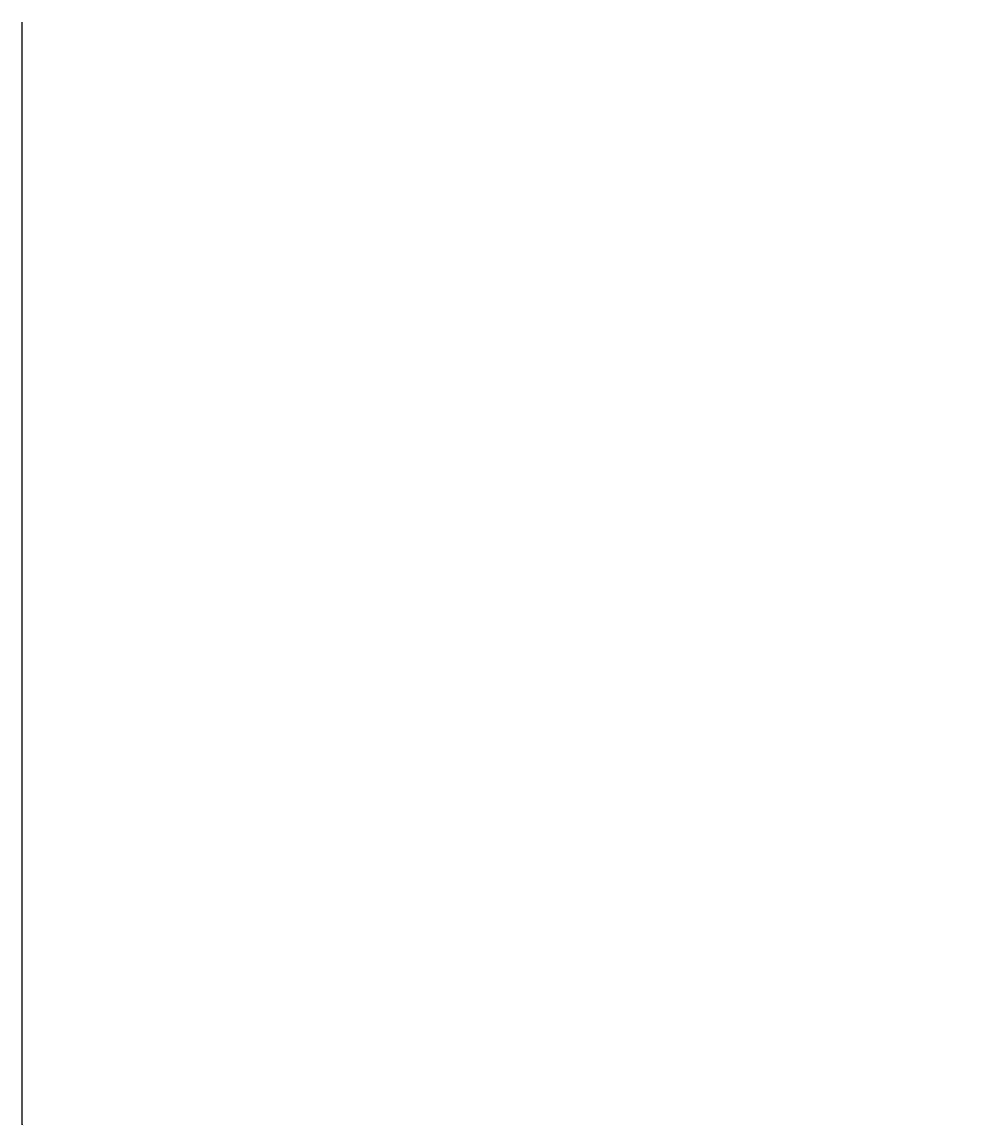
# Model space of a CAD drawing. Header units: millimetres. Extents: x -303 to 588072, y -379 to 357555.
# Tile 1 of 88: x -303 to 293884, y -379 to 336824. Entities that reach past the tile are written whole.
import ezdxf

# ---------------------------------------------------------------- set-up
doc = ezdxf.new("R2010")
doc.units = ezdxf.units.MM
doc.header["$LTSCALE"] = 0.15
doc.header["$MEASUREMENT"] = 0
doc.header["$PDSIZE"] = -5
for name, color, linetype in [('4_descriptions_ground floor.B01a', 7, 'Continuous'), ('5', 8, 'Continuous'), ('5 @ 10', 8, 'Continuous'), ('RFD_5', 8, 'Continuous'), ('RFD_5 @ 10', 8, 'Continuous'), ('RFD_6', 3, 'Continuous')]:
    doc.layers.add(name, color=color, linetype=linetype)
doc.styles.add('GENERATED_STYLE_2', font='arialbd.ttf')
doc.styles.get("Standard").update_dxf_attribs({"font": 'simplex.shx', "width": 0.75})
doc.dimstyles.new('opis 1.1', dxfattribs={"dimscale": 0, "dimtxt": 2, "dimasz": 1, "dimexe": 0.5, "dimexo": 1, "dimgap": 0, "dimtad": 0, "dimdec": 1, "dimrnd": 0.5, "dimdsep": 46, "dimtxsty": 'Standard', "dimblk1": 'OBLIQUE', "dimblk2": 'OBLIQUE', "dimsah": 1, "dimcen": 1, "dimdle": 0.5, "dimclrd": 256, "dimclre": 256, "dimclrt": 4, "dimadec": 0, "dimazin": 2, "dimtm": 1e-09, "dimtfac": 0.75, "dimtdec": 1, "dimtmove": 0, "dimatfit": 3, "dimfxl": 0, "dimtvp": 0.75, "dimtolj": 1, "dimtzin": 0, "dimlwd": -1, "dimlwe": -1, "dimarcsym": 0})

# ---------------------------------------------------------------- blocks, each defined once
blk = doc.blocks.new('_Oblique')
at = {"color": 0, "linetype": 'ByBlock', "lineweight": -2}
blk.add_line((-0.5, -0.5), (0.5, 0.5), dxfattribs=at)
blk = doc.blocks.new('*D925')
at = {"layer": '5'}
for p, q in [((112, -330), (120, -354)), ((112, -330), (120, -354)), ((114, -351), (123, -348)), ((140, -379), (119, -349)), ((149, -376), (140, -379))]:
    blk.add_line(p, q, dxfattribs=at)
at = {"layer": 'Defpoints', "color": 0, "lineweight": 80}
for p in [(1, 0), (1, 0), (119, -349)]:
    blk.add_point(p, dxfattribs=at)
at = {"layer": '5', "xscale": 10, "yscale": 10, "zscale": 10}
for rotation in [198.5982364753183, 18.5982364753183]:
    blk.add_blockref('_Oblique', (119, -349), dxfattribs=dict(at, rotation=rotation))
at = {"layer": '5', "color": 4, "insert": (140, -363), "char_height": 20, "attachment_point": 5, "rotation": 18.59824}
blk.add_mtext('\\A1;0', dxfattribs=at)
blk = doc.blocks.new('*D1056')
at = {"layer": 'Defpoints', "color": 0, "lineweight": 80}
for p in [(-275, 336819), (538048, 336819), (1, 0)]:
    blk.add_point(p, dxfattribs=at)
at = {"layer": 'RFD_5'}
for p, q in [((-255, 336819), (-280, 336819)), ((-275, -5), (-275, 336824)), ((-255, 0), (-280, 0))]:
    blk.add_line(p, q, dxfattribs=at)
at = {"layer": 'RFD_5', "xscale": 10, "yscale": 10, "zscale": 10}
for p, rotation in [((-275, 336819), 90), ((-275, 0), 270)]:
    blk.add_blockref('_Oblique', p, dxfattribs=dict(at, rotation=rotation))
at = {"layer": 'RFD_5', "color": 4, "insert": (-290, 168409), "char_height": 20, "attachment_point": 5, "rotation": 90}
blk.add_mtext('\\A1;336819', dxfattribs=at)

msp = doc.modelspace()

# ---------------------------------------------------------------- hatches: boundary and pattern name
at = {"layer": 'RFD_5'}
h = msp.add_hatch(dxfattribs=at)
h.set_pattern_fill('ANSI33', color=256, scale=50)
h.set_pattern_definition([(45, (-97.545, -9934.606), (-8.83883476, 8.83883476), []), (45, (-88.707, -9934.606), (-8.83883476, 8.83883476), [6.25, -3.125])])
edge = h.paths.add_edge_path()
edge.add_line((279383.77, 271474.22), (279530.63, 271571.21))
at = {"layer": 'RFD_6'}
h = msp.add_hatch(dxfattribs=at)
h.set_pattern_fill('ANSI31', color=256, scale=50)
h.set_pattern_definition([(45, (56.8595, 17884.397), (-4.41941738, 4.41941738), [])])
h.paths.add_polyline_path([(276068.75, 247302.77), (276068.75, 247268.48), (276116.75, 247268.48), (276116.75, 247278.77), (276116.75, 247302.77)])
h.paths.add_polyline_path([(276068.75, 247302.77), (276068.75, 247268.48), (276116.75, 247268.48), (276116.75, 247278.77), (276116.75, 247302.77)])

# ---------------------------------------------------------------- texts
at = {"layer": '4_descriptions_ground floor.B01a', "color": 7, "linetype": 'Continuous', "lineweight": 15, "insert": (260064.6, 276019.81), "char_height": 18, "attachment_point": 7, "rotation": 254.093449, "style": 'GENERATED_STYLE_2'}
msp.add_mtext('{\\A1;\\fArial|b0|i1|c238|p38; }', dxfattribs=at)
msp.add_mtext('{\\A1;\\fArial|b0|i1|c238|p38; }', dxfattribs=at)

# ---------------------------------------------------------------- dimensions: what is measured, and where the dimension line sits
at = {"layer": '5 @ 10'}
dim = msp.add_linear_dim(base=(118.51171674, -349.21455655), p1=(1, 0), p2=(1, 0), angle=18.59823648, dimstyle='opis 1.1', override={"dimscale": 0, "dimtmove": 1}, dxfattribs=at)
dim.commit()
dim.dimension.update_dxf_attribs({"geometry": '*D925', "text_midpoint": (134.8419983, -364.82135215)})
at = {"layer": 'RFD_5 @ 10', "color": 3}
dim = msp.add_linear_dim(base=(-275.01, 336819), p1=(1, 0), p2=(538047.96, 336819), angle=90, dimstyle='opis 1.1', override={"dimscale": 0, "dimtmove": 1}, dxfattribs=at)
dim.commit()
dim.dimension.update_dxf_attribs({"geometry": '*D1056', "text_midpoint": (-290.01, 168409.5)})

doc.saveas('drawing.dxf')
